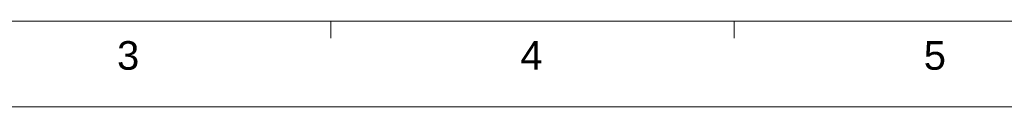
# Model space of a CAD drawing. Extents: x 879 to 1770, y -20 to 610.
# Tile 5 of 24: x 1137 to 1395, y -20 to 2. Entities that reach past the tile are written whole.
import ezdxf
from ezdxf.enums import TextEntityAlignment as Align

# ---------------------------------------------------------------- set-up
doc = ezdxf.new("R2010")
doc.units = 0
doc.header["$LTSCALE"] = 2
doc.header["$MEASUREMENT"] = 0
doc.layers.get('0').update_dxf_attribs({"linetype": 'CONTINUOUS'})
doc.styles.add('TEXTSTYLE_1', font='ARIAL.TTF')

msp = doc.modelspace()

# ---------------------------------------------------------------- linework, layer by layer
at = {"linetype": 'Continuous', "lineweight": 5}
for p, q in [((901.158, 2.197), (1747.158, 2.197)), ((1218.408, 2.197), (1218.408, -2.303)), ((1324.158, 2.197), (1324.158, -2.303)), ((878.658, -20.303), (1769.658, -20.303))]:
    msp.add_line(p, q, dxfattribs=at)

# ---------------------------------------------------------------- texts
at = {"linetype": 'Continuous', "lineweight": 5, "style": 'TEXTSTYLE_1'}
for s, p in [('3', (1165.252, -10.561)), ('4', (1271.002, -10.561)), ('5', (1376.752, -10.561))]:
    msp.add_text(s, height=7.5, dxfattribs=at).set_placement(p, align=Align.CENTER)

doc.saveas('drawing.dxf')
